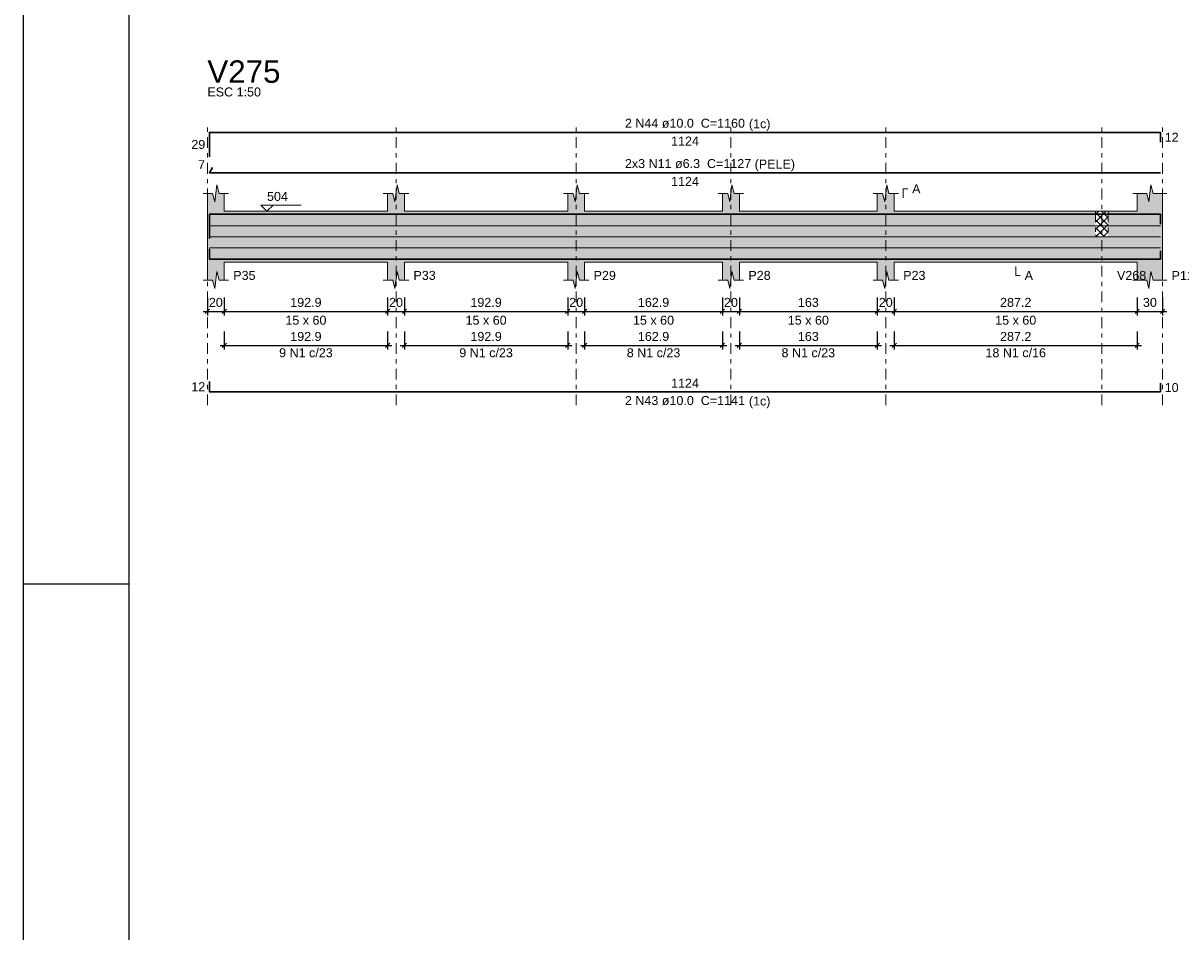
# Model space of a CAD drawing. Header units: millimetres. Extents: x 0 to 119, y 0 to 84.
# Tile 1 of 21: x 0 to 27, y 21 to 43. Entities that reach past the tile are written whole.
import ezdxf

# ---------------------------------------------------------------- set-up
doc = ezdxf.new("R2010")
doc.units = ezdxf.units.MM
doc.header["$MEASUREMENT"] = 0
doc.linetypes.add('DASHDOT', pattern=[2.54, 1.27, -0.635, 0, -0.635])
doc.linetypes.add('NULL', pattern=[0])
doc.layers.get('0').update_dxf_attribs({"lineweight": 18})
for name, color, linetype, lineweight in [('Descrição da armadura', 7, 'Continuous', 0), ('DT-Arm complementar', 5, 'Continuous', 5), ('DT-Barras na forma', 2, 'Continuous', 30), ('DT-Barras rebatidas', 2, 'Continuous', 30), ('DT-Cotas', 9, 'Continuous', 5), ('DT-Forma', 5, 'Continuous', 5), ('DT-Hachura forma vigas', 254, 'Continuous', 5), ('DT-Hachura intersecção vigas', 9, 'Continuous', 5), ('DT-Pontilhado', 9, 'DASHDOT', 5), ('DT-Textos', 7, 'Continuous', 5), ('DT-Título', 3, 'Continuous', 20), ('Textos armaduras', 7, 'Continuous', 0)]:
    doc.layers.add(name, color=color, linetype=linetype, lineweight=lineweight)
doc.layers.add('SEDUC_MARF', color=1, linetype='Continuous')
doc.layers.add('SEDUC_MARGG', color=7, linetype='Continuous')
doc.styles.add('Arial', font='txt')
doc.dimstyles.new('UM_50.000000', dxfattribs={"dimtxt": 0.18, "dimasz": 0.1, "dimexe": 0.1, "dimexo": 0.2, "dimgap": 0, "dimtad": 1, "dimtih": 1, "dimtoh": 1, "dimdec": 1, "dimlfac": 50, "dimzin": 0, "dimdsep": 46, "dimtxsty": 'Standard', "dimcen": 0.09, "dimdle": 0.1, "dimadec": 1, "dimazin": 2, "dimtfac": 1, "dimtdec": 4, "dimtofl": 0, "dimtmove": 0, "dimatfit": 3, "dimfxl": 1, "dimtolj": 1, "dimarcsym": 0})

# ---------------------------------------------------------------- blocks, each defined once
blk = doc.blocks.new('_Oblique')
at = {"color": 0, "linetype": 'ByBlock', "lineweight": -2}
blk.add_line((-0.5, -0.5), (0.5, 0.5), dxfattribs=at)
blk = doc.blocks.new('*D6')
at = {"layer": 'Defpoints', "color": 0}
for p in [(4.354, 36.667), (4.754, 36.667), (4.754, 36.137)]:
    blk.add_point(p, dxfattribs=at)
at = {"layer": 'DT-Cotas', "color": 0, "lineweight": -2}
for p, q in [((4.354, 36.467), (4.354, 36.037)), ((4.754, 36.467), (4.754, 36.037)), ((4.254, 36.137), (4.854, 36.137))]:
    blk.add_line(p, q, dxfattribs=at)
at = {"layer": 'DT-Cotas', "color": 0, "lineweight": -2, "xscale": 0.1, "yscale": 0.1, "zscale": 0.1, "rotation": 180}
blk.add_blockref('_Oblique', (4.354, 36.137), dxfattribs=at)
at = {"layer": 'DT-Cotas', "color": 0, "lineweight": -2, "xscale": 0.1, "yscale": 0.1, "zscale": 0.1}
blk.add_blockref('_Oblique', (4.754, 36.137), dxfattribs=at)
at = {"layer": 'DT-Cotas', "color": 7, "insert": (4.554, 36.349), "char_height": 0.2118, "attachment_point": 5, "rotation": 0.0057, "style": 'Arial'}
blk.add_mtext('\\A1;20', dxfattribs=at)
blk = doc.blocks.new('*D7')
at = {"layer": 'Defpoints', "color": 0}
for p in [(4.754, 36.667), (8.613, 36.667), (8.613, 36.137)]:
    blk.add_point(p, dxfattribs=at)
at = {"layer": 'DT-Cotas', "color": 0, "lineweight": -2}
for p, q in [((4.754, 36.467), (4.754, 36.037)), ((8.613, 36.467), (8.613, 36.037)), ((4.654, 36.137), (8.713, 36.137))]:
    blk.add_line(p, q, dxfattribs=at)
at = {"layer": 'DT-Cotas', "color": 0, "lineweight": -2, "xscale": 0.1, "yscale": 0.1, "zscale": 0.1, "rotation": 180}
blk.add_blockref('_Oblique', (4.754, 36.137), dxfattribs=at)
at = {"layer": 'DT-Cotas', "color": 0, "lineweight": -2, "xscale": 0.1, "yscale": 0.1, "zscale": 0.1}
blk.add_blockref('_Oblique', (8.613, 36.137), dxfattribs=at)
at = {"layer": 'DT-Cotas', "color": 7, "insert": (6.683, 36.349), "char_height": 0.2118, "attachment_point": 5, "rotation": 0.0057, "style": 'Arial'}
blk.add_mtext('\\A1;192.9', dxfattribs=at)
blk = doc.blocks.new('*D8')
at = {"layer": 'Defpoints', "color": 0}
for p in [(8.613, 36.667), (9.013, 36.667), (9.013, 36.137)]:
    blk.add_point(p, dxfattribs=at)
at = {"layer": 'DT-Cotas', "color": 0, "lineweight": -2}
for p, q in [((8.613, 36.467), (8.613, 36.037)), ((9.013, 36.467), (9.013, 36.037)), ((8.513, 36.137), (9.113, 36.137))]:
    blk.add_line(p, q, dxfattribs=at)
at = {"layer": 'DT-Cotas', "color": 0, "lineweight": -2, "xscale": 0.1, "yscale": 0.1, "zscale": 0.1, "rotation": 180}
blk.add_blockref('_Oblique', (8.613, 36.137), dxfattribs=at)
at = {"layer": 'DT-Cotas', "color": 0, "lineweight": -2, "xscale": 0.1, "yscale": 0.1, "zscale": 0.1}
blk.add_blockref('_Oblique', (9.013, 36.137), dxfattribs=at)
at = {"layer": 'DT-Cotas', "color": 7, "insert": (8.813, 36.349), "char_height": 0.2118, "attachment_point": 5, "rotation": 0.0057, "style": 'Arial'}
blk.add_mtext('\\A1;20', dxfattribs=at)
blk = doc.blocks.new('*D9')
at = {"layer": 'Defpoints', "color": 0}
for p in [(9.013, 36.667), (12.871, 36.667), (12.871, 36.137)]:
    blk.add_point(p, dxfattribs=at)
at = {"layer": 'DT-Cotas', "color": 0, "lineweight": -2}
for p, q in [((9.013, 36.467), (9.013, 36.037)), ((12.871, 36.467), (12.871, 36.037)), ((8.913, 36.137), (12.971, 36.137))]:
    blk.add_line(p, q, dxfattribs=at)
at = {"layer": 'DT-Cotas', "color": 0, "lineweight": -2, "xscale": 0.1, "yscale": 0.1, "zscale": 0.1, "rotation": 180}
blk.add_blockref('_Oblique', (9.013, 36.137), dxfattribs=at)
at = {"layer": 'DT-Cotas', "color": 0, "lineweight": -2, "xscale": 0.1, "yscale": 0.1, "zscale": 0.1}
blk.add_blockref('_Oblique', (12.871, 36.137), dxfattribs=at)
at = {"layer": 'DT-Cotas', "color": 7, "insert": (10.942, 36.349), "char_height": 0.2118, "attachment_point": 5, "rotation": 0.0057, "style": 'Arial'}
blk.add_mtext('\\A1;192.9', dxfattribs=at)
blk = doc.blocks.new('*D10')
at = {"layer": 'Defpoints', "color": 0}
for p in [(12.871, 36.667), (13.271, 36.667), (13.271, 36.137)]:
    blk.add_point(p, dxfattribs=at)
at = {"layer": 'DT-Cotas', "color": 0, "lineweight": -2}
for p, q in [((12.871, 36.467), (12.871, 36.037)), ((13.271, 36.467), (13.271, 36.037)), ((12.771, 36.137), (13.371, 36.137))]:
    blk.add_line(p, q, dxfattribs=at)
at = {"layer": 'DT-Cotas', "color": 0, "lineweight": -2, "xscale": 0.1, "yscale": 0.1, "zscale": 0.1, "rotation": 180}
blk.add_blockref('_Oblique', (12.871, 36.137), dxfattribs=at)
at = {"layer": 'DT-Cotas', "color": 0, "lineweight": -2, "xscale": 0.1, "yscale": 0.1, "zscale": 0.1}
blk.add_blockref('_Oblique', (13.271, 36.137), dxfattribs=at)
at = {"layer": 'DT-Cotas', "color": 7, "insert": (13.071, 36.349), "char_height": 0.2118, "attachment_point": 5, "rotation": 0.0057, "style": 'Arial'}
blk.add_mtext('\\A1;20', dxfattribs=at)
blk = doc.blocks.new('*D11')
at = {"layer": 'Defpoints', "color": 0}
for p in [(13.271, 36.667), (16.528, 36.667), (16.528, 36.137)]:
    blk.add_point(p, dxfattribs=at)
at = {"layer": 'DT-Cotas', "color": 0, "lineweight": -2}
for p, q in [((13.271, 36.467), (13.271, 36.037)), ((16.528, 36.467), (16.528, 36.037)), ((13.171, 36.137), (16.628, 36.137))]:
    blk.add_line(p, q, dxfattribs=at)
at = {"layer": 'DT-Cotas', "color": 0, "lineweight": -2, "xscale": 0.1, "yscale": 0.1, "zscale": 0.1, "rotation": 180}
blk.add_blockref('_Oblique', (13.271, 36.137), dxfattribs=at)
at = {"layer": 'DT-Cotas', "color": 0, "lineweight": -2, "xscale": 0.1, "yscale": 0.1, "zscale": 0.1}
blk.add_blockref('_Oblique', (16.528, 36.137), dxfattribs=at)
at = {"layer": 'DT-Cotas', "color": 7, "insert": (14.9, 36.349), "char_height": 0.2118, "attachment_point": 5, "rotation": 0.0057, "style": 'Arial'}
blk.add_mtext('\\A1;162.9', dxfattribs=at)
blk = doc.blocks.new('*D12')
at = {"layer": 'Defpoints', "color": 0}
for p in [(16.528, 36.667), (16.928, 36.667), (16.928, 36.137)]:
    blk.add_point(p, dxfattribs=at)
at = {"layer": 'DT-Cotas', "color": 0, "lineweight": -2}
for p, q in [((16.528, 36.467), (16.528, 36.037)), ((16.928, 36.467), (16.928, 36.037)), ((16.428, 36.137), (17.028, 36.137))]:
    blk.add_line(p, q, dxfattribs=at)
at = {"layer": 'DT-Cotas', "color": 0, "lineweight": -2, "xscale": 0.1, "yscale": 0.1, "zscale": 0.1, "rotation": 180}
blk.add_blockref('_Oblique', (16.528, 36.137), dxfattribs=at)
at = {"layer": 'DT-Cotas', "color": 0, "lineweight": -2, "xscale": 0.1, "yscale": 0.1, "zscale": 0.1}
blk.add_blockref('_Oblique', (16.928, 36.137), dxfattribs=at)
at = {"layer": 'DT-Cotas', "color": 7, "insert": (16.728, 36.349), "char_height": 0.2118, "attachment_point": 5, "rotation": 0.0057, "style": 'Arial'}
blk.add_mtext('\\A1;20', dxfattribs=at)
blk = doc.blocks.new('*D13')
at = {"layer": 'Defpoints', "color": 0}
for p in [(16.928, 36.667), (20.188, 36.667), (20.188, 36.137)]:
    blk.add_point(p, dxfattribs=at)
at = {"layer": 'DT-Cotas', "color": 0, "lineweight": -2}
for p, q in [((16.928, 36.467), (16.928, 36.037)), ((20.188, 36.467), (20.188, 36.037)), ((16.828, 36.137), (20.288, 36.137))]:
    blk.add_line(p, q, dxfattribs=at)
at = {"layer": 'DT-Cotas', "color": 0, "lineweight": -2, "xscale": 0.1, "yscale": 0.1, "zscale": 0.1, "rotation": 180}
blk.add_blockref('_Oblique', (16.928, 36.137), dxfattribs=at)
at = {"layer": 'DT-Cotas', "color": 0, "lineweight": -2, "xscale": 0.1, "yscale": 0.1, "zscale": 0.1}
blk.add_blockref('_Oblique', (20.188, 36.137), dxfattribs=at)
at = {"layer": 'DT-Cotas', "color": 7, "insert": (18.558, 36.349), "char_height": 0.2118, "attachment_point": 5, "rotation": 0.0057, "style": 'Arial'}
blk.add_mtext('\\A1;163', dxfattribs=at)
blk = doc.blocks.new('*D14')
at = {"layer": 'Defpoints', "color": 0}
for p in [(20.188, 36.667), (20.588, 36.667), (20.588, 36.137)]:
    blk.add_point(p, dxfattribs=at)
at = {"layer": 'DT-Cotas', "color": 0, "lineweight": -2}
for p, q in [((20.188, 36.467), (20.188, 36.037)), ((20.588, 36.467), (20.588, 36.037)), ((20.088, 36.137), (20.688, 36.137))]:
    blk.add_line(p, q, dxfattribs=at)
at = {"layer": 'DT-Cotas', "color": 0, "lineweight": -2, "xscale": 0.1, "yscale": 0.1, "zscale": 0.1, "rotation": 180}
blk.add_blockref('_Oblique', (20.188, 36.137), dxfattribs=at)
at = {"layer": 'DT-Cotas', "color": 0, "lineweight": -2, "xscale": 0.1, "yscale": 0.1, "zscale": 0.1}
blk.add_blockref('_Oblique', (20.588, 36.137), dxfattribs=at)
at = {"layer": 'DT-Cotas', "color": 7, "insert": (20.388, 36.349), "char_height": 0.2118, "attachment_point": 5, "rotation": 0.0057, "style": 'Arial'}
blk.add_mtext('\\A1;20', dxfattribs=at)
blk = doc.blocks.new('*D15')
at = {"layer": 'Defpoints', "color": 0}
for p in [(20.588, 36.667), (26.331, 36.667), (26.331, 36.137)]:
    blk.add_point(p, dxfattribs=at)
at = {"layer": 'DT-Cotas', "color": 0, "lineweight": -2}
for p, q in [((20.588, 36.467), (20.588, 36.037)), ((26.331, 36.467), (26.331, 36.037)), ((20.488, 36.137), (26.431, 36.137))]:
    blk.add_line(p, q, dxfattribs=at)
at = {"layer": 'DT-Cotas', "color": 0, "lineweight": -2, "xscale": 0.1, "yscale": 0.1, "zscale": 0.1, "rotation": 180}
blk.add_blockref('_Oblique', (20.588, 36.137), dxfattribs=at)
at = {"layer": 'DT-Cotas', "color": 0, "lineweight": -2, "xscale": 0.1, "yscale": 0.1, "zscale": 0.1}
blk.add_blockref('_Oblique', (26.331, 36.137), dxfattribs=at)
at = {"layer": 'DT-Cotas', "color": 7, "insert": (23.46, 36.349), "char_height": 0.2118, "attachment_point": 5, "rotation": 0.0057, "style": 'Arial'}
blk.add_mtext('\\A1;287.2', dxfattribs=at)
blk = doc.blocks.new('*D16')
at = {"layer": 'Defpoints', "color": 0}
for p in [(26.331, 36.667), (26.931, 36.667), (26.931, 36.137)]:
    blk.add_point(p, dxfattribs=at)
at = {"layer": 'DT-Cotas', "color": 0, "lineweight": -2}
for p, q in [((26.331, 36.467), (26.331, 36.037)), ((26.931, 36.467), (26.931, 36.037)), ((26.231, 36.137), (27.031, 36.137))]:
    blk.add_line(p, q, dxfattribs=at)
at = {"layer": 'DT-Cotas', "color": 0, "lineweight": -2, "xscale": 0.1, "yscale": 0.1, "zscale": 0.1, "rotation": 180}
blk.add_blockref('_Oblique', (26.331, 36.137), dxfattribs=at)
at = {"layer": 'DT-Cotas', "color": 0, "lineweight": -2, "xscale": 0.1, "yscale": 0.1, "zscale": 0.1}
blk.add_blockref('_Oblique', (26.931, 36.137), dxfattribs=at)
at = {"layer": 'DT-Cotas', "color": 7, "insert": (26.631, 36.349), "char_height": 0.2118, "attachment_point": 5, "rotation": 0.0057, "style": 'Arial'}
blk.add_mtext('\\A1;30', dxfattribs=at)
blk = doc.blocks.new('*D19')
at = {"layer": 'Defpoints', "color": 0}
for p in [(4.754, 35.862), (8.613, 35.862), (8.613, 35.333)]:
    blk.add_point(p, dxfattribs=at)
at = {"layer": 'DT-Cotas', "color": 0, "lineweight": -2}
for p, q in [((4.754, 35.662), (4.754, 35.233)), ((8.613, 35.662), (8.613, 35.233)), ((4.654, 35.333), (8.713, 35.333))]:
    blk.add_line(p, q, dxfattribs=at)
at = {"layer": 'DT-Cotas', "color": 0, "lineweight": -2, "xscale": 0.1, "yscale": 0.1, "zscale": 0.1, "rotation": 180}
blk.add_blockref('_Oblique', (4.754, 35.333), dxfattribs=at)
at = {"layer": 'DT-Cotas', "color": 0, "lineweight": -2, "xscale": 0.1, "yscale": 0.1, "zscale": 0.1}
blk.add_blockref('_Oblique', (8.613, 35.333), dxfattribs=at)
at = {"layer": 'DT-Cotas', "color": 7, "insert": (6.683, 35.544), "char_height": 0.2118, "attachment_point": 5, "rotation": 0.0057, "style": 'Arial'}
blk.add_mtext('\\A1;192.9', dxfattribs=at)
blk = doc.blocks.new('*D20')
at = {"layer": 'Defpoints', "color": 0}
for p in [(9.013, 35.862), (12.871, 35.862), (12.871, 35.333)]:
    blk.add_point(p, dxfattribs=at)
at = {"layer": 'DT-Cotas', "color": 0, "lineweight": -2}
for p, q in [((9.013, 35.662), (9.013, 35.233)), ((12.871, 35.662), (12.871, 35.233)), ((8.913, 35.333), (12.971, 35.333))]:
    blk.add_line(p, q, dxfattribs=at)
at = {"layer": 'DT-Cotas', "color": 0, "lineweight": -2, "xscale": 0.1, "yscale": 0.1, "zscale": 0.1, "rotation": 180}
blk.add_blockref('_Oblique', (9.013, 35.333), dxfattribs=at)
at = {"layer": 'DT-Cotas', "color": 0, "lineweight": -2, "xscale": 0.1, "yscale": 0.1, "zscale": 0.1}
blk.add_blockref('_Oblique', (12.871, 35.333), dxfattribs=at)
at = {"layer": 'DT-Cotas', "color": 7, "insert": (10.942, 35.544), "char_height": 0.2118, "attachment_point": 5, "rotation": 0.0057, "style": 'Arial'}
blk.add_mtext('\\A1;192.9', dxfattribs=at)
blk = doc.blocks.new('*D21')
at = {"layer": 'Defpoints', "color": 0}
for p in [(13.271, 35.862), (16.528, 35.862), (16.528, 35.333)]:
    blk.add_point(p, dxfattribs=at)
at = {"layer": 'DT-Cotas', "color": 0, "lineweight": -2}
for p, q in [((13.271, 35.662), (13.271, 35.233)), ((16.528, 35.662), (16.528, 35.233)), ((13.171, 35.333), (16.628, 35.333))]:
    blk.add_line(p, q, dxfattribs=at)
at = {"layer": 'DT-Cotas', "color": 0, "lineweight": -2, "xscale": 0.1, "yscale": 0.1, "zscale": 0.1, "rotation": 180}
blk.add_blockref('_Oblique', (13.271, 35.333), dxfattribs=at)
at = {"layer": 'DT-Cotas', "color": 0, "lineweight": -2, "xscale": 0.1, "yscale": 0.1, "zscale": 0.1}
blk.add_blockref('_Oblique', (16.528, 35.333), dxfattribs=at)
at = {"layer": 'DT-Cotas', "color": 7, "insert": (14.9, 35.544), "char_height": 0.2118, "attachment_point": 5, "rotation": 0.0057, "style": 'Arial'}
blk.add_mtext('\\A1;162.9', dxfattribs=at)
blk = doc.blocks.new('*D22')
at = {"layer": 'Defpoints', "color": 0}
for p in [(16.928, 35.862), (20.188, 35.862), (20.188, 35.333)]:
    blk.add_point(p, dxfattribs=at)
at = {"layer": 'DT-Cotas', "color": 0, "lineweight": -2}
for p, q in [((16.928, 35.662), (16.928, 35.233)), ((20.188, 35.662), (20.188, 35.233)), ((16.828, 35.333), (20.288, 35.333))]:
    blk.add_line(p, q, dxfattribs=at)
at = {"layer": 'DT-Cotas', "color": 0, "lineweight": -2, "xscale": 0.1, "yscale": 0.1, "zscale": 0.1, "rotation": 180}
blk.add_blockref('_Oblique', (16.928, 35.333), dxfattribs=at)
at = {"layer": 'DT-Cotas', "color": 0, "lineweight": -2, "xscale": 0.1, "yscale": 0.1, "zscale": 0.1}
blk.add_blockref('_Oblique', (20.188, 35.333), dxfattribs=at)
at = {"layer": 'DT-Cotas', "color": 7, "insert": (18.558, 35.544), "char_height": 0.2118, "attachment_point": 5, "rotation": 0.0057, "style": 'Arial'}
blk.add_mtext('\\A1;163', dxfattribs=at)
blk = doc.blocks.new('*D23')
at = {"layer": 'Defpoints', "color": 0}
for p in [(20.588, 35.862), (26.331, 35.862), (26.331, 35.333)]:
    blk.add_point(p, dxfattribs=at)
at = {"layer": 'DT-Cotas', "color": 0, "lineweight": -2}
for p, q in [((20.588, 35.662), (20.588, 35.233)), ((26.331, 35.662), (26.331, 35.233)), ((20.488, 35.333), (26.431, 35.333))]:
    blk.add_line(p, q, dxfattribs=at)
at = {"layer": 'DT-Cotas', "color": 0, "lineweight": -2, "xscale": 0.1, "yscale": 0.1, "zscale": 0.1, "rotation": 180}
blk.add_blockref('_Oblique', (20.588, 35.333), dxfattribs=at)
at = {"layer": 'DT-Cotas', "color": 0, "lineweight": -2, "xscale": 0.1, "yscale": 0.1, "zscale": 0.1}
blk.add_blockref('_Oblique', (26.331, 35.333), dxfattribs=at)
at = {"layer": 'DT-Cotas', "color": 7, "insert": (23.46, 35.544), "char_height": 0.2118, "attachment_point": 5, "rotation": 0.0057, "style": 'Arial'}
blk.add_mtext('\\A1;287.2', dxfattribs=at)

msp = doc.modelspace()

# ---------------------------------------------------------------- hatches: boundary and pattern name
at = {"layer": 'DT-Hachura forma vigas', "linetype": 'Continuous'}
msp.add_hatch(color=254, dxfattribs=at).paths.add_polyline_path([(25.6418, 37.9024), (25.3418, 37.9024), (25.3418, 38.5024), (20.5882, 38.5024), (20.5882, 38.926), (20.4632, 38.926), (20.4132, 39.126), (20.3632, 38.726), (20.3132, 38.926), (20.1882, 38.926), (20.1882, 38.5024), (16.928, 38.5024), (16.928, 38.926), (16.803, 38.926), (16.753, 39.126), (16.703, 38.726), (16.653, 38.926), (16.528, 38.926), (16.528, 38.5024), (13.271, 38.5024), (13.271, 38.926), (13.146, 38.926), (13.096, 39.126), (13.046, 38.726), (12.996, 38.926), (12.871, 38.926), (12.871, 38.5024), (9.0126, 38.5024), (9.0126, 38.926), (8.8876, 38.926), (8.8376, 39.126), (8.7876, 38.726), (8.7376, 38.926), (8.6126, 38.926), (8.6126, 38.5024), (4.754, 38.5024), (4.754, 38.926), (4.629, 38.926), (4.579, 39.126), (4.529, 38.726), (4.479, 38.926), (4.354, 38.926), (4.354, 38.5024), (4.354, 37.3024), (4.354, 36.8788), (4.479, 36.8788), (4.529, 36.6788), (4.579, 37.0788), (4.629, 36.8788), (4.754, 36.8788), (4.754, 37.3024), (8.6126, 37.3024), (8.6126, 36.8788), (8.7376, 36.8788), (8.7876, 36.6788), (8.8376, 37.0788), (8.8876, 36.8788), (9.0126, 36.8788), (9.0126, 37.3024), (12.871, 37.3024), (12.871, 36.8788), (12.996, 36.8788), (13.046, 36.6788), (13.096, 37.0788), (13.146, 36.8788), (13.271, 36.8788), (13.271, 37.3024), (16.528, 37.3024), (16.528, 36.8788), (16.653, 36.8788), (16.703, 36.6788), (16.753, 37.0788), (16.803, 36.8788), (16.928, 36.8788), (16.928, 37.3024), (20.1882, 37.3024), (20.1882, 36.8788), (20.3132, 36.8788), (20.3632, 36.6788), (20.4132, 37.0788), (20.4632, 36.8788), (20.5882, 36.8788), (20.5882, 37.3024), (25.3418, 37.3024), (25.6418, 37.3024), (26.3312, 37.3024), (26.3312, 36.8788), (26.5562, 36.8788), (26.6062, 36.6788), (26.6562, 37.0788), (26.7062, 36.8788), (26.9312, 36.8788), (26.9312, 37.3024), (26.9312, 38.5024), (26.9312, 38.926), (26.7062, 38.926), (26.6562, 39.126), (26.6062, 38.726), (26.5562, 38.926), (26.3312, 38.926), (26.3312, 38.5024), (25.6418, 38.5024), (25.6418, 37.9024)])
at = {"layer": 'DT-Hachura intersecção vigas', "linetype": 'Continuous'}
h = msp.add_hatch(dxfattribs=at)
h.set_pattern_fill('ANSI37', color=9, style=0)
h.paths.add_polyline_path([(25.3418, 37.9024), (25.6418, 37.9024), (25.6418, 38.5024), (25.3418, 38.5024), (25.3418, 37.9024)])

# ---------------------------------------------------------------- linework, layer by layer
at = {"layer": 'DT-Arm complementar'}
for p, q in [((4.404, 38.1624), (26.8812, 38.1624)), ((4.404, 37.9024), (26.8812, 37.9024)), ((4.404, 37.6424), (26.8812, 37.6424))]:
    msp.add_line(p, q, dxfattribs=at)
at = {"layer": 'DT-Barras na forma'}
for points in [[(4.404, 37.859), (4.404, 38.4324), (26.8812, 38.4324), (26.8812, 38.2024)], [(4.404, 37.6124), (4.404, 37.3724), (26.8812, 37.3724), (26.8812, 37.5724)]]:
    msp.add_lwpolyline(points, dxfattribs=at)
at = {"layer": 'DT-Barras rebatidas'}
for points in [[(4.404, 39.7935), (4.404, 40.3668), (26.8812, 40.3668), (26.8812, 40.1368)], [(4.4765, 39.5386), (4.404, 39.4131), (26.8812, 39.4131)], [(4.404, 34.4778), (4.404, 34.2378), (26.8812, 34.2378), (26.8812, 34.4378)]]:
    msp.add_lwpolyline(points, dxfattribs=at)
at = {"layer": 'DT-Forma'}
for p, q in [((4.254, 38.926), (4.479, 38.926)), ((4.354, 38.5024), (4.354, 38.926)), ((4.479, 38.926), (4.529, 38.726)), ((4.529, 38.726), (4.579, 39.126)), ((4.579, 39.126), (4.629, 38.926)), ((4.629, 38.926), (4.854, 38.926)), ((4.754, 38.926), (4.754, 38.5024)), ((8.5126, 38.926), (8.7376, 38.926)), ((8.6126, 38.5024), (8.6126, 38.926)), ((8.7376, 38.926), (8.7876, 38.726)), ((8.7876, 38.726), (8.8376, 39.126)), ((8.8376, 39.126), (8.8876, 38.926)), ((8.8876, 38.926), (9.1126, 38.926)), ((9.0126, 38.926), (9.0126, 38.5024)), ((12.771, 38.926), (12.996, 38.926)), ((12.871, 38.5024), (12.871, 38.926)), ((12.996, 38.926), (13.046, 38.726)), ((13.046, 38.726), (13.096, 39.126)), ((13.096, 39.126), (13.146, 38.926)), ((13.146, 38.926), (13.371, 38.926)), ((13.271, 38.926), (13.271, 38.5024)), ((16.428, 38.926), (16.653, 38.926)), ((16.528, 38.5024), (16.528, 38.926)), ((16.653, 38.926), (16.703, 38.726)), ((16.703, 38.726), (16.753, 39.126)), ((16.753, 39.126), (16.803, 38.926)), ((16.803, 38.926), (17.028, 38.926)), ((16.928, 38.926), (16.928, 38.5024)), ((20.0882, 38.926), (20.3132, 38.926)), ((20.1882, 38.5024), (20.1882, 38.926)), ((20.3132, 38.926), (20.3632, 38.726)), ((20.3632, 38.726), (20.4132, 39.126)), ((20.4132, 39.126), (20.4632, 38.926)), ((20.4632, 38.926), (20.6882, 38.926)), ((20.5882, 38.926), (20.5882, 38.5024)), ((26.2312, 38.926), (26.5562, 38.926)), ((26.3312, 38.5024), (26.3312, 38.926)), ((26.5562, 38.926), (26.6062, 38.726)), ((26.6062, 38.726), (26.6562, 39.126)), ((26.6562, 39.126), (26.7062, 38.926)), ((26.7062, 38.926), (27.0312, 38.926)), ((26.9312, 38.926), (26.9312, 38.5024)), ((4.754, 38.5024), (8.6126, 38.5024)), ((9.0126, 38.5024), (12.871, 38.5024)), ((13.271, 38.5024), (16.528, 38.5024)), ((16.928, 38.5024), (20.1882, 38.5024)), ((20.5882, 38.5024), (25.3418, 38.5024)), ((25.3418, 38.5024), (25.6418, 38.5024)), ((25.6418, 38.5024), (26.3312, 38.5024)), ((4.354, 37.3024), (4.354, 36.8788)), ((4.754, 36.8788), (4.754, 37.3024)), ((4.754, 37.3024), (8.6126, 37.3024)), ((8.6126, 37.3024), (8.6126, 36.8788)), ((9.0126, 36.8788), (9.0126, 37.3024)), ((9.0126, 37.3024), (12.871, 37.3024)), ((12.871, 37.3024), (12.871, 36.8788)), ((13.271, 36.8788), (13.271, 37.3024)), ((13.271, 37.3024), (16.528, 37.3024)), ((16.528, 37.3024), (16.528, 36.8788)), ((16.928, 36.8788), (16.928, 37.3024)), ((16.928, 37.3024), (20.1882, 37.3024)), ((20.1882, 37.3024), (20.1882, 36.8788)), ((20.5882, 36.8788), (20.5882, 37.3024)), ((20.5882, 37.3024), (25.3418, 37.3024)), ((25.3418, 37.3024), (25.6418, 37.3024)), ((25.6418, 37.3024), (26.3312, 37.3024)), ((26.3312, 37.3024), (26.3312, 36.8788)), ((26.9312, 36.8788), (26.9312, 37.3024)), ((4.529, 36.6788), (4.579, 37.0788)), ((4.579, 37.0788), (4.629, 36.8788)), ((8.7876, 36.6788), (8.8376, 37.0788)), ((8.8376, 37.0788), (8.8876, 36.8788)), ((13.046, 36.6788), (13.096, 37.0788)), ((13.096, 37.0788), (13.146, 36.8788)), ((16.703, 36.6788), (16.753, 37.0788)), ((16.753, 37.0788), (16.803, 36.8788)), ((20.3632, 36.6788), (20.4132, 37.0788)), ((20.4132, 37.0788), (20.4632, 36.8788)), ((26.6062, 36.6788), (26.6562, 37.0788)), ((26.6562, 37.0788), (26.7062, 36.8788)), ((4.254, 36.8788), (4.479, 36.8788)), ((4.479, 36.8788), (4.529, 36.6788)), ((4.629, 36.8788), (4.854, 36.8788)), ((8.5126, 36.8788), (8.7376, 36.8788)), ((8.7376, 36.8788), (8.7876, 36.6788)), ((8.8876, 36.8788), (9.1126, 36.8788)), ((12.771, 36.8788), (12.996, 36.8788)), ((12.996, 36.8788), (13.046, 36.6788)), ((13.146, 36.8788), (13.371, 36.8788)), ((16.428, 36.8788), (16.653, 36.8788)), ((16.653, 36.8788), (16.703, 36.6788)), ((16.803, 36.8788), (17.028, 36.8788)), ((20.0882, 36.8788), (20.3132, 36.8788)), ((20.3132, 36.8788), (20.3632, 36.6788)), ((20.4632, 36.8788), (20.6882, 36.8788)), ((26.2312, 36.8788), (26.5562, 36.8788)), ((26.5562, 36.8788), (26.6062, 36.6788)), ((26.7062, 36.8788), (27.0312, 36.8788))]:
    msp.add_line(p, q, dxfattribs=at)
at = {"layer": 'DT-Forma', "linetype": 'Continuous'}
for p, q in [((4.354, 37.3024), (4.354, 38.5024)), ((26.9312, 38.5024), (26.9312, 37.3024))]:
    msp.add_line(p, q, dxfattribs=at)
at = {"layer": 'DT-Pontilhado', "ltscale": 0.2}
for p, q in [((4.354, 33.9201), (4.354, 40.5786)), ((8.8126, 33.9201), (8.8126, 40.5786)), ((13.071, 33.9201), (13.071, 40.5786)), ((16.728, 33.9201), (16.728, 40.5786)), ((20.3882, 33.9201), (20.3882, 40.5786)), ((25.4918, 33.9201), (25.4918, 40.5786)), ((26.9312, 33.9201), (26.9312, 40.5786)), ((25.3418, 38.5024), (25.3418, 37.9024)), ((25.6418, 38.5024), (25.6418, 37.9024)), ((25.3418, 37.9024), (25.6418, 37.9024))]:
    msp.add_line(p, q, dxfattribs=at)
at = {"layer": 'DT-Textos'}
for points in [[(20.8, 38.8201), (20.8, 39.0319), (20.9059, 39.0319)], [(5.9116, 38.6507), (5.7633, 38.5024), (5.6151, 38.6507), (6.5682, 38.6507)], [(23.4597, 37.1965), (23.4597, 36.9847), (23.5656, 36.9847)]]:
    msp.add_lwpolyline(points, dxfattribs=at)
at = {"layer": 'SEDUC_MARF'}
msp.add_line((0, 29.7), (2.5, 29.7), dxfattribs=at)
msp.add_lwpolyline([(118.9, 84.1), (0, 84.1), (0, 0), (118.9, 0)], close=True, dxfattribs=at)
at = {"layer": 'SEDUC_MARGG'}
msp.add_lwpolyline([(2.5, 1), (117.9, 1), (117.9, 83.1), (2.5, 83.1), (2.5, 1)], dxfattribs=at)

# ---------------------------------------------------------------- texts
at = {"layer": 'Descrição da armadura', "linetype": 'NULL', "char_height": 0.2118, "attachment_point": 8, "line_spacing_factor": 0.9, "style": 'Arial'}
for s, insert, width in [('2 N44 ø10.0  C=1160', (15.6422, 40.4731), 5.562109), ('2x3 N11 ø6.3  C=1127', (15.7152, 39.5191), 5.852109), ('9 N1 c/23', (6.6833, 35.051), 2.482559), ('9 N1 c/23', (10.9418, 35.051), 2.482559), ('8 N1 c/23', (14.8995, 35.051), 2.482559), ('8 N1 c/23', (18.5581, 35.051), 2.482559), ('18 N1 c/16', (23.4597, 35.051), 2.805127), ('2 N43 ø10.0  C=1141', (15.6422, 33.9201), 5.562109)]:
    msp.add_mtext(s, dxfattribs=dict(at, insert=insert, width=width))
at = {"layer": 'DT-Textos', "linetype": 'NULL', "char_height": 0.2118, "line_spacing_factor": 0.798, "style": 'Arial'}
for s, insert, width, attachment_point in [('ESC 1:50', (4.3542, 41.2141), 2.482559, 7), ('(1c)', (17.1532, 40.4032), 0.998857, 7), ('(PELE)', (17.2892, 39.4492), 1.869424, 7), ('A', (21.0122, 38.9261), 0.386855, 7), ('504', (5.7632, 38.7461), 0.967705, 7), ('P35', (4.9662, 36.8791), 1.031992, 7), ('P33', (9.2242, 36.8791), 1.031992, 7), ('P29', (13.4832, 36.8791), 1.031992, 7), ('P28', (17.1402, 36.8791), 1.031992, 7), ('P23', (20.8002, 36.8791), 1.031992, 7), ('A', (23.6712, 36.8791), 0.386855, 7), ('V268', (25.8532, 36.8791), 1.354561, 7), ('P11', (27.1432, 36.8791), 1.031992, 7), ('15 x 60', (6.6832, 35.8201), 1.902559, 8), ('15 x 60', (10.9422, 35.8201), 1.902559, 8), ('15 x 60', (14.8992, 35.8201), 1.902559, 8), ('15 x 60', (18.5582, 35.8201), 1.902559, 8), ('15 x 60', (23.4602, 35.8201), 1.902559, 8), ('(1c)', (17.1532, 33.8502), 0.998857, 7)]:
    msp.add_mtext(s, dxfattribs=dict(at, insert=insert, width=width, attachment_point=attachment_point))
at = {"layer": 'DT-Título', "linetype": 'NULL', "insert": (4.3542, 41.532), "char_height": 0.5295, "width": 3.456465, "attachment_point": 7, "line_spacing_factor": 0.798, "style": 'Arial'}
msp.add_mtext('V275', dxfattribs=at)
at = {"layer": 'Textos armaduras', "linetype": 'NULL', "char_height": 0.2118, "line_spacing_factor": 0.9, "style": 'Arial'}
for s, insert, width, attachment_point in [('29', (4.304, 39.9742), 1.045137, 9), ('1124', (15.6426, 40.2695), 1.690273, 2), ('12', (26.9812, 40.3577), 1.045137, 1), ('7', (4.2974, 39.499), 0.722568, 9), ('1124', (15.6426, 39.3158), 1.690273, 2), ('12', (4.304, 34.2519), 1.045137, 9), ('1124', (15.6426, 34.335), 1.690273, 8), ('10', (26.9812, 34.4437), 1.045137, 1)]:
    msp.add_mtext(s, dxfattribs=dict(at, insert=insert, width=width, attachment_point=attachment_point))

# ---------------------------------------------------------------- dimensions: what is measured, and where the dimension line sits
at = {"layer": 'DT-Cotas'}
for base, p1, p2, picture, middle, turn in [((4.754, 36.1375), (4.354, 36.667), (4.754, 36.667), '*D6', (4.554, 36.3493), 0.00573), ((8.6126, 36.1375), (4.754, 36.667), (8.6126, 36.667), '*D7', (6.6833, 36.3493), 0.00573), ((9.0126, 36.1375), (8.6126, 36.667), (9.0126, 36.667), '*D8', (8.8126, 36.3493), 0.00573), ((12.871, 36.1375), (9.0126, 36.667), (12.871, 36.667), '*D9', (10.9418, 36.3493), 0.00573), ((13.271, 36.1375), (12.871, 36.667), (13.271, 36.667), '*D10', (13.071, 36.3493), 0.00573), ((16.5280135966, 36.1374941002), (13.2710135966, 36.6669941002), (16.5280135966, 36.6669941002), '*D11', (14.8995135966, 36.3492941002), 0.005729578), ((16.928, 36.1375), (16.528, 36.667), (16.928, 36.667), '*D12', (16.728, 36.3493), 0.00573), ((20.1882, 36.1375), (16.928, 36.667), (20.1882, 36.667), '*D13', (18.5581, 36.3493), 0.00573), ((20.5882, 36.1375), (20.1882, 36.667), (20.5882, 36.667), '*D14', (20.3882, 36.3493), 0.00573), ((26.3312135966, 36.1374941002), (20.5882135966, 36.6669941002), (26.3312135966, 36.6669941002), '*D15', (23.4597135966, 36.3492941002), 0.005729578), ((26.9312, 36.1375), (26.3312, 36.667), (26.9312, 36.667), '*D16', (26.6312, 36.3493), 0.00573), ((8.6126, 35.3327), (4.754, 35.8622), (8.6126, 35.8622), '*D19', (6.6833, 35.5445), 0.00573), ((12.871, 35.3327), (9.0126, 35.8622), (12.871, 35.8622), '*D20', (10.9418, 35.5445), 0.00573), ((16.5280135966, 35.3326541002), (13.2710135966, 35.8621541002), (16.5280135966, 35.8621541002), '*D21', (14.8995135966, 35.5444541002), 0.005729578), ((20.1882, 35.3327), (16.928, 35.8622), (20.1882, 35.8622), '*D22', (18.5581, 35.5445), 0.00573), ((26.3312135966, 35.3326541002), (20.5882135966, 35.8621541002), (26.3312135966, 35.8621541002), '*D23', (23.4597135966, 35.5444541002), 0.005729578)]:
    dim = msp.add_linear_dim(base=base, p1=p1, p2=p2, dimstyle='UM_50.000000', override={"dimtxt": 0.2118, "dimasz": 0.1, "dimexe": 0.1, "dimexo": 0.2, "dimtad": 1, "dimtih": 0, "dimtoh": 0, "dimdec": 1, "dimlfac": 50, "dimzin": 8, "dimtxsty": 'Arial', "dimblk": 'Oblique', "dimblk1": 'Oblique', "dimblk2": 'Oblique', "dimsah": 1, "dimdle": 0.1, "dimse1": 0, "dimse2": 0, "dimclrt": 7, "dimadec": 1, "dimazin": 3, "dimtmove": 2, "dimldrblk": 'Oblique'}, dxfattribs=at)
    dim.commit()
    dim.dimension.update_dxf_attribs({"geometry": picture, "text_midpoint": middle, "dimtype": 160, "text_rotation": turn})

doc.saveas('drawing.dxf')
